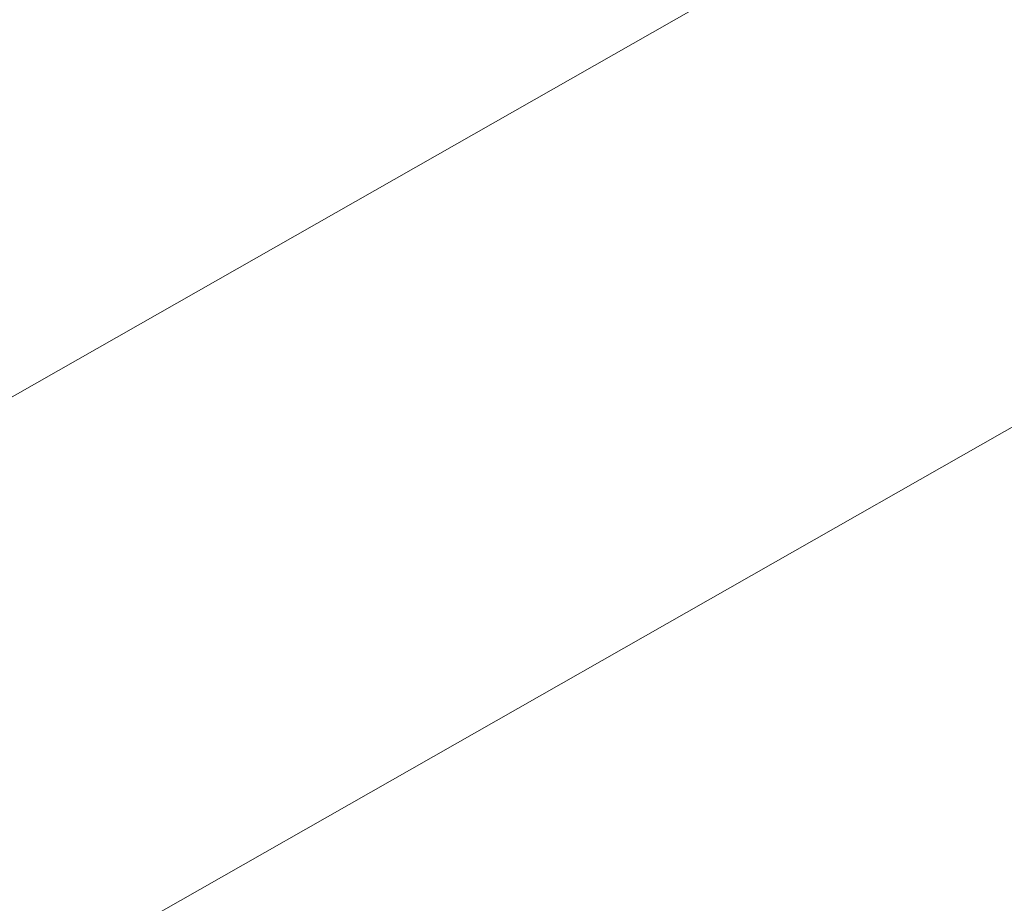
# Model space of a CAD drawing. Extents: x 1620613 to 1693141, y 557269 to 607790.
# Tile 160 of 256: x 1620819.08 to 1620820.32, y 607275.99 to 607277.1. Entities that reach past the tile are written whole.
import ezdxf

# ---------------------------------------------------------------- set-up
doc = ezdxf.new("R2010")
doc.units = 0
doc.header["$LTSCALE"] = 10
doc.header["$MEASUREMENT"] = 0
doc.linetypes.add('DGN Style 2', pattern=[7.346996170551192, 4.408197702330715, -2.938798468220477])
doc.linetypes.add('DGN Style 3', pattern=[10.28579463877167, 7.346996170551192, -2.938798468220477])
for name, color, linetype, lineweight in [('BD_X_Building', 241, 'Continuous', 0), ('DR_X_Text', 7, 'Continuous', 0), ('DT_X_Contour_Minor', 136, 'DGN Style 3', 0), ('SV_X_Top_of_Bank', 97, 'DGN Style 2', 0)]:
    doc.layers.add(name, color=color, linetype=linetype, lineweight=lineweight)
doc.styles.get("Standard").update_dxf_attribs({"font": 'arial.ttf'})
doc.styles.add('Style-Arial', font='arial.ttf')
doc.dimstyles.get("Standard").update_dxf_attribs({"dimtxt": 0.18, "dimasz": 0.18, "dimexe": 0.18, "dimexo": 0.0625, "dimgap": 0.09, "dimtad": 0, "dimtih": 1, "dimtoh": 1, "dimdec": 4, "dimzin": 0, "dimdsep": 46, "dimtxsty": 'Standard', "dimcen": 0.09, "dimadec": 0, "dimazin": 0, "dimtfac": 1, "dimtdec": 4, "dimtofl": 0, "dimtmove": 0, "dimatfit": 3, "dimfxl": 1, "dimtolj": 1, "dimtzin": 0, "dimarcsym": 0})

# ---------------------------------------------------------------- blocks, each defined once
blk = doc.blocks.new('*U1004')
at = {"layer": 'DT_X_Contour_Minor', "transparency": 33554559, "flags": 128}
for points, elevation in [([(-12.97496903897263, 53.37573901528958), (-18.23852390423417, 49.62931276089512), (-19.27099995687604, 48.89497000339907), (-20.11261888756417, 48.29755298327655), (-20.76338069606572, 47.83706170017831), (-21.22328538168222, 47.51349615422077), (-22.19522171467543, 46.83322234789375), (-22.74166912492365, 46.39068553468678), (-23.65205910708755, 45.57328044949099), (-24.92639166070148, 44.38100709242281), (-26.56466678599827, 42.81386546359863), (-31.41865721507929, 38.13499675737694), (-33.06481164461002, 36.56212443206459), (-34.36278211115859, 35.35265898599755), (-35.31256861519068, 34.50660041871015), (-35.91417115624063, 34.02394873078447), (-37.05419931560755, 33.22142006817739), (-37.44686802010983, 32.9528959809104), (-37.76985301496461, 32.7492202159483), (-38.02315429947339, 32.6103927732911), (-38.20677187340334, 32.53641365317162), (-38.60350712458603, 32.42560042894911), (-38.78020298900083, 32.35138943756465), (-39.0127391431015, 32.21186638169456), (-39.30111558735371, 32.00703126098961), (-39.64533232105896, 31.73688407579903), (-40.63769733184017, 30.92940882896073), (-41.02660875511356, 30.65951587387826), (-41.44906926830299, 30.45544344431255), (-41.90507887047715, 30.31719153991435), (-42.39463756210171, 30.24476016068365), (-43.74485952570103, 30.13937051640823), (-44.25464801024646, 30.10434035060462), (-44.7713469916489, 30.07829208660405), (-45.2949564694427, 30.06122572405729), (-45.82547644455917, 30.05314126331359), (-48.31736081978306, 30.03637154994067), (-50.71730723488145, 29.00671070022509), (-51.34218582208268, 28.73839608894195), (-52.18827312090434, 28.37473547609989), (-53.25556913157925, 27.91572886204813), (-54.54407385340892, 27.36137624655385), (-58.27503139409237, 25.75597460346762), (-59.63144519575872, 25.16984402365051), (-60.90246844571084, 24.61550351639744), (-62.08810114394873, 24.09295308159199), (-63.18834329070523, 23.60219271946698), (-66.00846827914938, 22.33588518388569), (-67.12218662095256, 21.83661336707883), (-68.34824790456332, 21.28852856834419), (-69.68665212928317, 20.6916307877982), (-71.13739929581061, 20.04592002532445), (-75.15584899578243, 18.25894068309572), (-76.6348157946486, 17.60056028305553), (-78.05787891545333, 16.96565358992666), (-79.42503835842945, 16.35422060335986), (-80.73629412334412, 15.7662613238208), (-84.15843792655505, 14.22966818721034), (-85.416614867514, 13.66403341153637), (-86.62453783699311, 13.11957393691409), (-87.78220683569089, 12.59628976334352), (-88.88962186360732, 12.09418089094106), (-91.77572330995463, 10.78345763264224), (-92.85674899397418, 10.29300645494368), (-93.93524996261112, 9.804695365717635), (-95.01122621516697, 9.31852436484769), (-96.08467775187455, 8.83449345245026), (-98.94384889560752, 7.546597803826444), (-99.9229301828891, 7.105634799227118), (-100.7157956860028, 6.74866752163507), (-101.32244540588, 6.475695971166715), (-101.7428793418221, 6.286720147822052), (-102.6157487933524, 5.894778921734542), (-102.9645121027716, 5.736403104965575), (-103.3561499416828, 5.555231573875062), (-103.7906623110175, 5.351264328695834), (-104.2680492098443, 5.124501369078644), (-105.5982469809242, 4.489405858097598), (-106.0508482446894, 4.273533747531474), (-106.4110037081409, 4.102239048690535), (-106.6787133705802, 3.975521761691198), (-106.8539772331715, 3.893381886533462), (-107.1980864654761, 3.7337787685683), (-107.3863440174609, 3.647221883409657), (-107.6930347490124, 3.507253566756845), (-108.1181586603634, 3.313873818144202), (-108.661715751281, 3.067082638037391), (-110.7965216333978, 2.098481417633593), (-111.1732024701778, 1.927646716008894), (-111.399154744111, 1.825253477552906), (-111.4743784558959, 1.791301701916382), (-111.4740036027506, 1.792018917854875), (-111.47424429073, 1.79208132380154), (-111.4752474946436, 1.791730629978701), (-111.4770132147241, 1.790966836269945), (-111.4898997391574, 1.784883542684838), (-111.4918796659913, 1.783998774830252), (-111.4932398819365, 1.783446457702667), (-111.4939803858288, 1.783226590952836), (-111.4951287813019, 1.783083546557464), (-111.4958629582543, 1.782857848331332), (-111.4972041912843, 1.782288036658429), (-111.4991524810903, 1.781374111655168), (-111.5017078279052, 1.780116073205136), (-111.5093314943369, 1.776302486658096), (-111.5127833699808, 1.774572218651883), (-111.5174212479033, 1.772241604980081), (-111.523245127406, 1.76931064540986), (-111.5302550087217, 1.765779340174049), (-111.5657351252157, 1.747899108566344), (-111.6409026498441, 1.582705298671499), (-111.7199048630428, 1.406909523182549), (-111.9246968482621, 0.9503195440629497), (-112.2552786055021, 0.2129353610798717), (-112.7116501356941, -0.8052430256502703), (-114.0963605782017, -3.894777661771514), (-114.6758191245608, -5.047626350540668), (-115.3756619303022, -6.189021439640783), (-116.1958889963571, -7.318962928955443), (-117.13650032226, -8.43745081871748), (-119.8053095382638, -11.40481372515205), (-120.6890922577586, -12.38773940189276), (-121.3388335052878, -13.11099425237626), (-121.7545332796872, -13.57457827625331), (-121.936191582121, -13.77849147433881), (-122.1085584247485, -13.97603223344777), (-122.1659047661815, -14.04122878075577), (-122.208668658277, -14.08866285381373), (-122.2368501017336, -14.11833445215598), (-122.2504490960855, -14.13024357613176), (-122.2672698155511, -14.13831794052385), (-122.5394817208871, -14.30356690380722), (-123.3435018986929, -14.79325802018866), (-124.6793303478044, -15.60739128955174), (-126.5469670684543, -16.74596671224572), (-132.2364093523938, -20.21475737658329), (-134.105265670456, -21.35392835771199), (-135.4447529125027, -22.1698483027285), (-136.2548710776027, -22.6625172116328), (-136.535620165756, -22.83193508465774), (-136.5784589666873, -22.85271469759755), (-136.9735989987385, -23.04533367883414), (-138.1268899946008, -23.60760591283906), (-140.0383319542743, -24.53953139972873), (-142.7079248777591, -25.84111013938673), (-150.8377072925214, -29.80485778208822), (-153.553987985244, -31.12529474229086), (-155.6054932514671, -32.11379489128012), (-156.9922230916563, -32.77035822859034), (-157.7141775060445, -33.09498475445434), (-158.7530220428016, -33.51807307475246), (-159.1169006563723, -33.66791115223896), (-159.429403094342, -33.80010914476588), (-159.6905293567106, -33.914667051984), (-159.900279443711, -34.01158487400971), (-160.3911114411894, -34.24651228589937), (-160.6043641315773, -34.31711445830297), (-160.875998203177, -34.35272541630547), (-161.2060136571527, -34.35334516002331), (-161.5944104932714, -34.31897368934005), (-162.7079772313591, -34.18066148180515), (-163.2592593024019, -34.23995228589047), (-164.0779304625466, -34.5215588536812), (-165.1639907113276, -35.02548118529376), (-166.5174400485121, -35.75171928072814), (-170.4831570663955, -37.98477522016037), (-171.9733739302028, -38.79770512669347), (-173.4697367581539, -39.56170289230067), (-174.9722455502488, -40.27676851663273), (-176.4809003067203, -40.94290199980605), (-180.5121742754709, -42.65401510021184), (-181.9454305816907, -43.25916436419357), (-183.2217440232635, -43.79127733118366), (-184.3411146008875, -44.25035400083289), (-185.3035423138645, -44.63639437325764), (-187.6607590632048, -45.56845363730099), (-188.439663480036, -45.87757573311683), (-189.0084641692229, -46.10589757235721), (-189.3671611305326, -46.25341915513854), (-189.5157543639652, -46.32014048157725), (-189.6318646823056, -46.39033034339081), (-189.947246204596, -46.58210706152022), (-190.8063080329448, -47.10479481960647), (-192.2090501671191, -47.95839361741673), (-194.1554726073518, -49.14290345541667), (-200.070839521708, -52.74281107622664), (-202.0672929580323, -53.95756140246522), (-203.620128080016, -54.90188166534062), (-204.7293448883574, -55.57577186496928), (-205.3949433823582, -55.97923200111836), (-206.5783816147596, -56.69455228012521), (-207.1627002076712, -57.0351443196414), (-208.0280773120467, -57.52043022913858), (-209.1745129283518, -58.15041000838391), (-210.602007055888, -58.92508365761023), (-217.9194495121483, -62.87784638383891), (-219.0398206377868, -63.30538070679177), (-219.2505596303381, -63.38580907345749), (-219.4026175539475, -63.44386517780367), (-219.4959944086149, -63.4795490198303), (-219.5306901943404, -63.49286059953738), (-219.5449708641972, -63.49852846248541), (-219.9455073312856, -63.65250679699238), (-221.1364062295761, -64.11019090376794), (-223.1176675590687, -64.87158078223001), (-225.8892913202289, -65.93667643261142), (-234.3341045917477, -69.18187252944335), (-237.1589949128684, -70.26825595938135), (-239.3000559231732, -71.09350917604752), (-240.7572876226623, -71.65763217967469), (-241.5306900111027, -71.96062497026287), (-242.6813239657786, -72.4204321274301), (-243.1614611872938, -72.6108825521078), (-243.7388973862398, -72.8373784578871), (-244.4136325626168, -73.09991984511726), (-245.1856667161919, -73.39850671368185), (-247.3741564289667, -74.24279900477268), (-248.1301286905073, -74.5302451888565), (-248.7566781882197, -74.75936452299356), (-249.2538049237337, -74.9301570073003), (-249.621508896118, -75.04262264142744), (-250.4294891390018, -75.2647618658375), (-250.7628191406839, -75.3474297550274), (-251.1568239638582, -75.42882900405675), (-251.6115036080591, -75.50895961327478), (-252.1268580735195, -75.58782158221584), (-253.5820364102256, -75.79642864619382), (-253.8311110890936, -75.9429288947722), (-253.486951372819, -76.22597434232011), (-252.5495572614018, -76.64556498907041), (-251.0189287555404, -77.20170083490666), (-246.146273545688, -78.86679002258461), (-244.4649413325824, -79.35867311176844), (-243.0754360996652, -79.58550548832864), (-241.9777578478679, -79.54728715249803), (-241.1719065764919, -79.2440181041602), (-239.4120724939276, -78.08189969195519), (-238.3887614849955, -77.9497620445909), (-236.63870402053, -78.42493791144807), (-234.1619001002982, -79.50742729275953), (-230.958349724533, -81.19723018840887), (-221.4465534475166, -86.51312259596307), (-218.2689537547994, -88.2483904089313), (-215.870001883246, -89.46727454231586), (-214.2496978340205, -90.16977499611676), (-213.4080416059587, -90.35589177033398), (-212.2018220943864, -90.16369159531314), (-211.7173712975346, -90.05016763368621), (-211.1686835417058, -89.85374587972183), (-210.5557588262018, -89.5744263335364), (-209.8785971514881, -89.2122089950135), (-207.9871834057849, -88.13576570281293), (-207.2598276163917, -87.73568616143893), (-206.4963205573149, -87.3427800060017), (-205.6966622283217, -86.95704723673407), (-204.8608526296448, -86.57848785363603), (-202.5838253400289, -85.5785606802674), (-201.6978803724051, -85.19815493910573), (-200.7478159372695, -84.80688309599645), (-199.7336320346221, -84.40474515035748), (-198.6553286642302, -83.99174110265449), (-195.6943603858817, -82.8759088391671), (-194.6341527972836, -82.46128209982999), (-193.6742562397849, -82.05427607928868), (-192.8146707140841, -81.65489077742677), (-192.0553962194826, -81.26312619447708), (-190.164412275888, -80.22858159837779), (-189.4299198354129, -79.8490462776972), (-188.6446804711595, -79.48634876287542), (-187.8086941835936, -79.14048905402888), (-186.9219609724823, -78.81146715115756), (-184.489676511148, -77.95652581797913), (-183.6682467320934, -77.66674950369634), (-183.0281707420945, -77.43862656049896), (-182.5694485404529, -77.27215698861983), (-182.2920801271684, -77.16734078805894), (-181.7942360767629, -76.97003541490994), (-181.4727164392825, -76.8460657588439), (-180.8815405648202, -76.62213582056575), (-180.020708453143, -76.29824559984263), (-178.8902201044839, -75.87439509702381), (-175.5160428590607, -74.6108467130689), (-174.1374128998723, -74.0889399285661), (-172.5321559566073, -73.47088086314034), (-170.7002720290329, -72.75666951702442), (-168.6417611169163, -71.9463058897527), (-162.8502293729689, -69.65713317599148), (-160.9177755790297, -68.89397842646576), (-159.4640630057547, -68.32139371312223), (-158.4890916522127, -67.93937903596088), (-157.9928615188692, -67.74793439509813), (-157.3079027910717, -67.49150873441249), (-156.9997807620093, -67.3549183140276), (-156.5891337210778, -67.13746629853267), (-156.0759616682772, -66.83915268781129), (-155.4602646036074, -66.45997748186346), (-153.681705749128, -65.34102813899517), (-152.9905622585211, -64.92661636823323), (-152.2510509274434, -64.52259306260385), (-151.4631717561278, -64.12895822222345), (-150.6269247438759, -63.74571184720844), (-148.3324422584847, -62.73757280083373), (-147.3215041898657, -62.30315822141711), (-146.0095518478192, -61.75601876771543), (-144.396585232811, -61.09615443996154), (-142.4826043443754, -60.32356523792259), (-136.9773029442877, -58.1130275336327), (-135.0877443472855, -57.36494984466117), (-133.5480446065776, -56.7786200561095), (-132.3582037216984, -56.35403816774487), (-131.5182216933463, -56.09120417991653), (-129.7447480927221, -55.60597741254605), (-129.1324703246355, -55.42479296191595), (-128.6257422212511, -55.24515968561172), (-128.2245637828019, -55.06707758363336), (-127.9289350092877, -54.89054665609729), (-127.281324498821, -54.42186574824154), (-127.0331768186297, -54.27186610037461), (-126.774441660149, -54.17337783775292), (-126.5051190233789, -54.12640096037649), (-126.2252089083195, -54.1309354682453), (-125.4646652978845, -54.21170933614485), (-125.184771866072, -54.25412879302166), (-124.9154992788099, -54.32080676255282), (-124.6568475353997, -54.41174324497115), (-124.4088166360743, -54.52693824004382), (-123.2761210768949, -55.12111808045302), (-120.9683138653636, -54.07985642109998), (-120.5213954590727, -53.87953848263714), (-120.1697004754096, -53.72483966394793), (-119.9132289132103, -53.61575996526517), (-119.7519807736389, -53.55229938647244), (-119.448950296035, -53.44389666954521), (-119.3324112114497, -53.39908423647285), (-119.2100668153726, -53.34594897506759), (-119.0819171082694, -53.28449088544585), (-118.9479620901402, -53.21470996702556), (-118.5830082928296, -53.01753041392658), (-118.4615150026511, -52.95206241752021), (-118.3707504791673, -52.90354309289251), (-118.310714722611, -52.87197244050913), (-118.2814077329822, -52.85735045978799), (-118.2442274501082, -52.84095674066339), (-118.2223975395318, -52.83138939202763), (-118.1847930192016, -52.81498263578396), (-118.1314138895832, -52.79173647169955), (-118.0622601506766, -52.76165089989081), (-117.8568173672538, -52.67230349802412), (-117.7893088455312, -52.64283211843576), (-117.7408653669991, -52.62142853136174), (-117.7114869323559, -52.60809273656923), (-117.7011735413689, -52.60282473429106), (-117.6990912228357, -52.59953378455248), (-117.6219161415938, -52.56608089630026), (-117.3919526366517, -52.46819044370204), (-117.0092007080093, -52.30586242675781), (-116.4736603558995, -52.07909684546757), (-114.8418348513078, -51.38847187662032), (-114.2584243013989, -51.13975300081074), (-113.7320617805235, -50.91156510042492), (-113.2627472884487, -50.70390817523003), (-112.8504808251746, -50.51678222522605), (-111.827167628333, -50.04515432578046), (-111.4299765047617, -49.86301165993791), (-111.0058880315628, -49.67030458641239), (-110.554902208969, -49.46703310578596), (-110.0770190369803, -49.25319721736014), (-108.7668007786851, -48.66888230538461), (-108.1837557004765, -48.40975003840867), (-107.4172841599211, -48.07058942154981), (-106.4673861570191, -47.65140045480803), (-105.3340616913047, -47.1521831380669), (-102.0672944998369, -45.7142324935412), (-100.8118101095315, -45.16053824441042), (-99.49543233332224, -44.57791848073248), (-98.11816117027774, -43.96637320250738), (-96.6799966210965, -43.32590240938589), (-92.76369997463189, -41.5794129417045), (-91.26805140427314, -40.91111520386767), (-89.7183281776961, -40.21608909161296), (-88.11453029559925, -39.49433460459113), (-86.45665775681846, -38.74585174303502), (-81.96356477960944, -36.71425961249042), (-80.376238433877, -35.99667696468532), (-78.98407913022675, -35.36762311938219), (-77.78708686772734, -34.82709807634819), (-76.78526164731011, -34.37510183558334), (-74.37395044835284, -33.28781693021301), (-73.40075753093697, -32.84989111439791), (-72.28966217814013, -32.35157734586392), (-71.0406643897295, -31.79287562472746), (-69.65376416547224, -31.17378595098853), (-65.77149365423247, -29.44236288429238), (-64.39948722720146, -28.82964148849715), (-63.19517082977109, -28.29004460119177), (-62.15854446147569, -27.82357222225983), (-61.28960812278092, -27.43022435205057), (-59.19603125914, -26.4787960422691), (-58.48592494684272, -26.15550063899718), (-57.92578865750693, -25.89918566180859), (-57.5156223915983, -25.70985111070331), (-57.25542614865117, -25.58749698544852), (-56.76152953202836, -25.35052655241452), (-56.57630622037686, -25.26119396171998), (-56.39105874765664, -25.1709240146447), (-56.20578711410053, -25.07971671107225), (-56.02049131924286, -24.98757205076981), (-55.52633698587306, -24.74060314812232), (-55.30042485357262, -24.63030785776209), (-54.99330420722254, -24.48464866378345), (-54.60497504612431, -24.30362556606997), (-54.13543737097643, -24.08723856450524), (-52.77505888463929, -23.46305468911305), (-52.32862941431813, -23.25845270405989), (-52.00962486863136, -23.11278465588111), (-51.81804524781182, -23.02605054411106), (-51.75389055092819, -22.99825036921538), (-51.7527112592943, -23.00269515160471), (-51.74679713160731, -23.0014682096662), (-51.72993921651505, -22.99445379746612), (-51.70213751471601, -22.98165191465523), (-51.66339202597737, -22.96306256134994), (-51.54547900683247, -22.90577432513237), (-51.4807063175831, -22.87435065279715), (-51.37482301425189, -22.82304581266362), (-51.22782909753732, -22.75185980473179), (-51.03972456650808, -22.66079262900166), (-50.06597865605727, -22.18942308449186), (-49.91738080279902, -19.29318748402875), (-49.7747274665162, -18.57272255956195), (-49.41045225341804, -17.65257161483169), (-48.82455516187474, -16.53273464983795), (-48.01703619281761, -15.21321166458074), (-45.56815643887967, -11.42823567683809), (-44.5813649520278, -10.10869638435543), (-43.4576503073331, -8.988810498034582), (-42.19701250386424, -8.068578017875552), (-40.79945154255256, -7.347998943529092), (-36.8900581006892, -5.692659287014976), (-35.57871418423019, -5.137401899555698), (-34.57672751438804, -4.713134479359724), (-33.88409809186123, -4.419857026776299), (-33.50082591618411, -4.257569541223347), (-32.89124311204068, -3.999456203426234), (-32.47245559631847, -3.751525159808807), (-31.67328015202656, -3.201317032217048), (-30.49371677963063, -2.348831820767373), (-28.93376547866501, -1.194069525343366), (-24.26671143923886, 2.288332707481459), (-22.57535403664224, 3.526794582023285), (-21.00157235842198, 4.630378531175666), (-19.54536640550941, 5.599084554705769), (-18.20673617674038, 6.432912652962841), (-14.79382320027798, 8.476617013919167), (-13.65435439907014, 9.162094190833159), (-12.79563272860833, 9.68574745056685), (-12.21765818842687, 10.04757679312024), (-11.9204307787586, 10.24758221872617), (-11.50215386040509, 10.5651647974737), (-11.15945073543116, 10.78888552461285), (-10.4450490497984, 11.22186077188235), (-9.358948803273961, 11.86409053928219), (-7.901149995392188, 12.71557482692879), (-3.518088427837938, 15.26520562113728), (-1.963884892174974, 16.17127600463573), (-0.5885704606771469, 16.97726405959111), (0.6078548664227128, 17.683169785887), (1.625391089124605, 18.28899318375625), (4.100302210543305, 19.77107914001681), (5.143483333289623, 20.40318336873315), (6.416843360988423, 21.18793158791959), (7.920382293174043, 22.12532379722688), (9.654100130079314, 23.21535999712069), (14.58425290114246, 26.32564851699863), (16.28994077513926, 27.41252801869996), (17.70938981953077, 28.34045013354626), (18.84260003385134, 29.10941486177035), (19.68957141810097, 29.71942220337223), (21.56651000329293, 31.13416526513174), (22.22825845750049, 31.49463311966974), (22.80579988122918, 31.51497938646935), (23.29913427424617, 31.19520406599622), (23.70826163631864, 30.5353071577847), (25.42103958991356, 26.66217121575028)], -0.1999585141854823), ([(-15.21616715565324, 53.13950447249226), (-19.81874134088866, 49.86354265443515), (-20.72156229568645, 49.22141635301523), (-21.45749336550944, 48.69902108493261), (-22.02653455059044, 48.29635685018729), (-22.42868585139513, 48.01342364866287), (-23.27856947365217, 47.41857648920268), (-23.80416834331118, 46.98556298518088), (-24.74355223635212, 46.13265784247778), (-26.09672115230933, 44.85986106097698), (-27.86367509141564, 43.16717264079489), (-33.12726562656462, 38.09348133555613), (-34.87997650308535, 36.41065848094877), (-36.19041623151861, 35.16745839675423), (-37.05858481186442, 34.36388108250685), (-37.48448224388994, 33.99992653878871), (-38.03051386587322, 33.61554478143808), (-38.21858775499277, 33.48693160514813), (-38.37328570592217, 33.38937839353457), (-38.49460771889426, 33.32288514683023), (-38.5825537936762, 33.28745186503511), (-38.77257540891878, 33.23437640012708), (-38.88521126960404, 33.17604471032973), (-39.08060264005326, 33.04085623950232), (-39.3587495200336, 32.82881098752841), (-39.71965190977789, 32.53990895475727), (-40.79239896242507, 31.66702782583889), (-41.21281239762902, 31.37527341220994), (-41.66949241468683, 31.15467101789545), (-42.16243901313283, 31.00522064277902), (-42.6916521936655, 30.92692228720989), (-44.15124278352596, 30.8129960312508), (-44.65910627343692, 30.77541925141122), (-45.08800380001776, 30.74813360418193), (-45.43793536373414, 30.73113908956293), (-45.7089009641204, 30.72443570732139), (-46.78915318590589, 30.71716589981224), (-50.25550565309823, 29.22997960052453), (-51.06818505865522, 28.88110715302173), (-52.02064364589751, 28.47185536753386), (-53.11288141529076, 28.00222424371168), (-54.34489836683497, 27.47221378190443), (-57.81664914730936, 25.97834676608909), (-59.108489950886, 25.4196177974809), (-60.38019927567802, 24.86383115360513), (-61.63177712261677, 24.31098683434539), (-62.86322349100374, 23.76108483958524), (-66.12023850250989, 22.29860262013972), (-67.36429721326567, 21.74074830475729), (-68.65371208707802, 21.16404702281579), (-69.9884831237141, 20.56849877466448), (-71.36861032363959, 19.95410356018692), (-75.10942440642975, 18.29058703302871), (-76.51567851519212, 17.66446206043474), (-77.92883027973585, 17.03372453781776), (-79.34887969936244, 16.39837446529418), (-80.77582677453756, 15.75841184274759), (-84.59021584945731, 14.04569478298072), (-85.96780275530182, 13.42649090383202), (-87.23977166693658, 12.8534170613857), (-88.40612258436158, 12.32647325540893), (-89.46685550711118, 11.84565948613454), (-92.15465264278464, 10.62499615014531), (-93.16140094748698, 10.16824392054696), (-94.16579800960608, 9.713484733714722), (-95.16784382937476, 9.260718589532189), (-96.16753840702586, 8.809945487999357), (-98.83025562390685, 7.610541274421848), (-99.75191201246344, 7.19545492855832), (-100.5198432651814, 6.84974905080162), (-101.1340493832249, 6.573423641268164), (-101.5945303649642, 6.366478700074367), (-102.6175128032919, 5.907132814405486), (-103.011255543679, 5.728681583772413), (-103.425246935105, 5.537837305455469), (-103.8594869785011, 5.334599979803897), (-104.3139756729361, 5.1189696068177), (-105.5529437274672, 4.527431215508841), (-105.9805033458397, 4.32358178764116), (-106.3339561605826, 4.1556872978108), (-106.613302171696, 4.023747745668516), (-106.818541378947, 3.927763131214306), (-107.2670368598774, 3.719744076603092), (-107.4843943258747, 3.619638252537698), (-107.8000951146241, 3.475335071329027), (-108.2141392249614, 3.286834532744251), (-108.7265266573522, 3.054136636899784), (-110.2240175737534, 2.374679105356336), (-110.7152033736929, 2.152073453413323), (-111.0656425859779, 1.993849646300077), (-111.2753352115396, 1.900007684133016), (-111.3442812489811, 1.870547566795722), (-111.3404752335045, 1.87782971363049), (-111.3429190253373, 1.878463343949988), (-111.3531049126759, 1.874902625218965), (-111.371032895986, 1.867147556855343), (-111.3967029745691, 1.855198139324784), (-111.4754793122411, 1.817740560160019), (-111.5018743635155, 1.805381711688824), (-111.5219772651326, 1.796398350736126), (-111.5357880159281, 1.79079047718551), (-111.5433066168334, 1.788558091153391), (-111.5549666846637, 1.787105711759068), (-111.5624210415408, 1.784814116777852), (-111.5760390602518, 1.779028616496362), (-111.5958207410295, 1.769749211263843), (-111.6217660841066, 1.756975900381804), (-111.6991718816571, 1.718255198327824), (-111.7342200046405, 1.700687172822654), (-111.7813100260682, 1.677023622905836), (-111.8404419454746, 1.647264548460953), (-111.9116157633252, 1.611409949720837), (-112.2718580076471, 1.429865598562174), (-113.0350606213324, -0.2474059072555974), (-113.2177541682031, -0.6502334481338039), (-113.4387479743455, -1.13988542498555), (-113.6980420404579, -1.716361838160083), (-113.9956363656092, -2.379662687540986), (-114.8402882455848, -4.264230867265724), (-115.2146300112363, -4.99066763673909), (-115.7041663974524, -5.756551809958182), (-116.3088974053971, -6.561883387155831), (-117.0288230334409, -7.406662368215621), (-120.6572634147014, -11.44100822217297), (-121.7109238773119, -12.4702595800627), (-121.9242665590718, -12.67251216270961), (-122.1127258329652, -12.838162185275), (-122.2763016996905, -12.96720964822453), (-122.4149941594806, -13.0596545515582), (-122.7516628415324, -13.25737088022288), (-123.1181484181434, -13.47519358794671), (-123.9651036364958, -13.98037446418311), (-125.2925284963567, -14.77291350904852), (-127.1004229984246, -15.85281072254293), (-132.5621011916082, -19.11568085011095), (-134.3564604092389, -20.18775530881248), (-135.643279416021, -20.95682608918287), (-136.4225582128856, -21.4228931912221), (-136.6942967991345, -21.5859566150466), (-136.7422127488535, -21.61678750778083), (-136.7928334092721, -21.64935871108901), (-136.9087584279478, -21.72394915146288), (-137.0899878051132, -21.84055882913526), (-137.3365215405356, -21.99918774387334), (-138.0810173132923, -22.47822383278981), (-138.3978712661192, -22.6746115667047), (-138.790061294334, -22.90449770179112), (-139.2575873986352, -23.16788223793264), (-139.8004495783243, -23.46476517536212), (-142.5095905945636, -24.92838181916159), (-153.1870326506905, -30.13426355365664), (-155.2248335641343, -31.12493864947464), (-156.7621897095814, -31.86587176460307), (-157.7991010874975, -32.35706289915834), (-158.3355676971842, -32.59851205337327), (-159.0988856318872, -32.90938715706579), (-159.3740378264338, -33.02320973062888), (-159.6270059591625, -33.13152112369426), (-159.8577900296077, -33.23432133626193), (-160.0663900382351, -33.33161036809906), (-160.5930779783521, -33.58369954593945), (-160.8051329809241, -33.66154300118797), (-161.0462820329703, -33.70600648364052), (-161.3165251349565, -33.71708999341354), (-161.615862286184, -33.69479353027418), (-162.4528867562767, -33.59082966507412), (-162.9269289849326, -33.66899306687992), (-163.721287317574, -33.98145617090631), (-164.8359617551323, -34.52821897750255), (-166.2709522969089, -35.30928148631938), (-170.5246818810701, -37.7045144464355), (-172.1231266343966, -38.57648387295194), (-173.7281637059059, -39.39596743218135), (-175.339793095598, -40.16296512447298), (-176.9580148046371, -40.87747694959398), (-181.2820624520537, -42.71286066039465), (-182.7909117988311, -43.35069092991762), (-184.0744241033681, -43.88764395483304), (-185.1325993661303, -44.32371973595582), (-185.9654375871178, -44.65891827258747), (-187.8858901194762, -45.41827804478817), (-188.520472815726, -45.67012349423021), (-188.9838815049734, -45.85614001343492), (-189.2761161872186, -45.97632760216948), (-189.3971768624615, -46.0306862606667), (-189.4917733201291, -46.08787077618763), (-189.8211518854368, -46.28819430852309), (-190.7383402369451, -46.84627651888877), (-192.2433383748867, -47.76211740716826), (-194.3361462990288, -49.03571697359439), (-200.7007138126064, -52.90899405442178), (-202.8180694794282, -54.19743101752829), (-204.3967108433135, -55.15778409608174), (-205.4366379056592, -55.79005328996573), (-205.9378506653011, -56.09423859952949), (-206.5561322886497, -56.46795424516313), (-206.8614067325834, -56.64589492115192), (-207.3135188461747, -56.89943021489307), (-207.912468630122, -57.22856012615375), (-208.6582560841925, -57.63328465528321), (-212.4812187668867, -59.69838656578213), (-217.9525532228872, -61.78625121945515), (-218.9816974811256, -62.17902329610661), (-219.7242726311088, -62.46254038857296), (-220.1802786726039, -62.63680249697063), (-220.3497156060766, -62.70180962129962), (-220.4194552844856, -62.72948864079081), (-220.8007980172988, -62.87632058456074), (-221.8925214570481, -63.29605715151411), (-223.6946256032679, -63.98869834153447), (-226.2071104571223, -64.95424415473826), (-233.8542443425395, -67.8929058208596), (-236.4554405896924, -68.89391066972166), (-238.5236789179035, -69.69292896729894), (-240.0589593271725, -70.28996071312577), (-241.0612818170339, -70.68500590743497), (-243.0235312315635, -71.46914435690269), (-243.7578034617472, -71.7613185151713), (-244.4889330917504, -72.04973715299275), (-245.2169201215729, -72.33440027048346), (-245.9417645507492, -72.61530786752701), (-247.8704928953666, -73.35938743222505), (-248.5630352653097, -73.6199460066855), (-249.1941161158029, -73.8435620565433), (-249.7637354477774, -74.0302355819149), (-250.271893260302, -74.17996658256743), (-251.5450320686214, -74.52999255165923), (-252.0702619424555, -74.6602527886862), (-252.691097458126, -74.78851402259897), (-253.4075386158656, -74.91477625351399), (-254.2195854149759, -75.03903948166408), (-256.5125177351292, -75.36774275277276), (-256.9049860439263, -75.59858398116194), (-256.3626917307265, -76.04458021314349), (-254.8856347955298, -76.705731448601), (-252.4738152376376, -77.58203768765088), (-244.7959462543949, -80.20572766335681), (-242.204642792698, -81.01907846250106), (-240.1891341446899, -81.49136337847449), (-238.7494203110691, -81.62258241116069), (-237.8855012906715, -81.41273556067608), (-236.3494436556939, -80.39838944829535), (-235.4562545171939, -80.28305411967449), (-233.928730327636, -80.69780771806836), (-231.7668710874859, -81.64265024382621), (-228.9706767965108, -83.11758169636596), (-220.6683786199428, -87.75751747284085), (-217.8834685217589, -89.27032145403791), (-215.7554618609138, -90.32878156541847), (-214.2843586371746, -90.93289780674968), (-213.4701588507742, -91.08267017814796), (-212.174830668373, -90.87627134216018), (-211.6545913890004, -90.75436087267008), (-211.0653696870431, -90.54342859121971), (-210.4071655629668, -90.2434744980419), (-209.6799790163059, -89.85449859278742), (-207.6488383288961, -88.69853376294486), (-206.8963358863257, -88.28145190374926), (-206.1621840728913, -87.89717994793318), (-205.4463828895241, -87.54571789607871), (-204.7489323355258, -87.22706574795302), (-202.9135316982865, -86.42107322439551), (-202.161806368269, -86.10027413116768), (-201.2831808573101, -85.74237124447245), (-200.277655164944, -85.347364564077), (-199.1452292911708, -84.91525409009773), (-195.9562267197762, -83.71348776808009), (-194.8143689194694, -83.26692920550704), (-193.7805474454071, -82.82857825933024), (-192.8547622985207, -82.39843492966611), (-192.0370134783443, -81.97649921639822), (-190.0003983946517, -80.86228080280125), (-189.2093401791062, -80.45351616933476), (-188.3636268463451, -80.06288607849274), (-187.4632583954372, -79.69039053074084), (-186.5082348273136, -79.33602952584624), (-183.88863182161, -78.41524623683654), (-183.0039409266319, -78.10315325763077), (-182.3145704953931, -77.85746178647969), (-181.8205205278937, -77.67817182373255), (-181.5217910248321, -77.56528336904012), (-180.9856063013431, -77.35278283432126), (-180.6732185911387, -77.23195806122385), (-180.1381940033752, -77.02885914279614), (-179.3805325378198, -76.74348607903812), (-178.4002341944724, -76.37583887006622), (-175.4892561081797, -75.28574745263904), (-174.2415284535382, -74.81242216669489), (-172.6815790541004, -74.21001487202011), (-170.8094079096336, -73.47852556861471), (-168.6250150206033, -72.6179542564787), (-162.3836716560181, -70.15098807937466), (-160.3075015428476, -69.33094668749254), (-158.7599987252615, -68.72104714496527), (-157.7411632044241, -68.32128945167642), (-157.2509949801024, -68.131673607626), (-156.6487694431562, -67.906220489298), (-156.3778641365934, -67.78612823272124), (-156.0168173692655, -67.59494130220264), (-155.5656291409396, -67.33265969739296), (-155.0242994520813, -66.99928341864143), (-153.4605650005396, -66.01548710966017), (-152.8529017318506, -65.65113033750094), (-152.2027127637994, -65.29590725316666), (-151.5099980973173, -64.94981785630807), (-150.7747577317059, -64.61286214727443), (-148.7574158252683, -63.72649183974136), (-147.8165163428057, -63.32364140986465), (-146.5068243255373, -62.77986785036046), (-144.8283397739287, -62.09517116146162), (-142.7810626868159, -61.26955134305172), (-136.8299337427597, -58.88000098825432), (-134.7873558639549, -58.07134284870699), (-133.1229689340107, -57.4375311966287), (-131.8367729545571, -56.97856603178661), (-130.9287679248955, -56.69444735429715), (-129.0116757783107, -56.16992619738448), (-128.3709055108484, -55.98933264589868), (-127.8864138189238, -55.84094285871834), (-127.5582007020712, -55.72475683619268), (-127.3862661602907, -55.64077457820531), (-127.1361454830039, -55.45976024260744), (-127.0158877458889, -55.40442056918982), (-126.8427050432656, -55.37416230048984), (-126.6165973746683, -55.36898543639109), (-126.3375647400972, -55.38888997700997), (-125.5229110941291, -55.47541062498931), (-125.2490449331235, -55.50724031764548), (-125.0384366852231, -55.53783890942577), (-124.8910863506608, -55.56720640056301), (-124.8069939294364, -55.59534279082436), (-124.5621644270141, -55.72377337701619), (-121.6953630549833, -54.43029862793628), (-121.1401926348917, -54.18145993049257), (-120.7033105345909, -53.98929015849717), (-120.3847167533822, -53.85378931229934), (-120.1844112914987, -53.77495739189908), (-119.8079811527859, -53.64029750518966), (-119.6632141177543, -53.58463066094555), (-119.5112356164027, -53.51862504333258), (-119.3520456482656, -53.44228065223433), (-119.1856442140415, -53.35559748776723), (-118.732291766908, -53.11065735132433), (-118.5813705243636, -53.02933177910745), (-118.4686211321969, -52.96906016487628), (-118.394043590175, -52.92984250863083), (-118.3576378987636, -52.91167881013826), (-118.3114518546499, -52.8913142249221), (-118.2843343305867, -52.87942948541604), (-118.2376212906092, -52.8590487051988), (-118.1713127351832, -52.8301718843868), (-118.0854086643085, -52.79279902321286), (-117.8302037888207, -52.68181000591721), (-117.7463434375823, -52.64520010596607), (-117.6861660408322, -52.61861216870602), (-117.6496715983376, -52.60204619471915), (-117.6368601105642, -52.59550218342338), (-117.634273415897, -52.59141410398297), (-117.5621176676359, -52.55989399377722), (-117.3475904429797, -52.4683997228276), (-116.9906917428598, -52.31693129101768), (-116.4914215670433, -52.10548869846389), (-114.970205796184, -51.46167623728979), (-114.4185916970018, -51.22624495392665), (-113.9046612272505, -51.00281044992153), (-113.4284143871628, -50.79137272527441), (-112.9898511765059, -50.59193177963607), (-111.8705941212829, -50.07608496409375), (-111.4361631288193, -49.87686495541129), (-110.9723129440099, -49.66609004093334), (-110.479043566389, -49.44376022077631), (-109.9563549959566, -49.20987549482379), (-108.5232932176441, -48.57077635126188), (-107.9104807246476, -48.29830772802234), (-107.1468395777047, -47.96022621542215), (-106.2323697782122, -47.55653181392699), (-105.1670713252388, -47.08722452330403), (-102.1251705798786, -45.74825456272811), (-100.9267181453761, -45.21956756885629), (-99.6127864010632, -44.63773405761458), (-98.18337534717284, -44.00275402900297), (-96.63848498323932, -43.31462748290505), (-92.36480493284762, -41.40876133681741), (-90.7662950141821, -40.69468151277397), (-89.1760252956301, -39.98184164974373), (-87.59399577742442, -39.27024174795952), (-86.02020645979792, -38.55988180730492), (-81.83442187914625, -36.66724191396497), (-80.35566188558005, -35.99873885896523), (-79.05872034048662, -35.41270961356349), (-77.94359724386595, -34.90915417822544), (-77.01029259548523, -34.48807255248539), (-74.76390479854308, -33.47515329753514), (-73.82803864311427, -33.05414123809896), (-72.70523102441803, -32.55079450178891), (-71.39548194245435, -31.96511308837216), (-69.89879139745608, -31.29709699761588), (-65.65836132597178, -29.40594118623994), (-64.17550338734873, -28.7438384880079), (-62.90725212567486, -28.17589725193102), (-61.85360754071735, -27.70211747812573), (-61.01456963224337, -27.32249916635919), (-59.06327744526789, -26.43573228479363), (-58.40143171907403, -26.13440883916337), (-57.87936368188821, -25.89551366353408), (-57.49707333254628, -25.71904675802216), (-57.25456067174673, -25.60500812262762), (-56.79423049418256, -25.38414278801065), (-56.61580828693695, -25.29798916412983), (-56.42578929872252, -25.20517729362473), (-56.2241735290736, -25.1057071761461), (-56.01096097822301, -24.99957881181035), (-55.42693180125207, -24.70769217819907), (-55.17584401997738, -24.58463789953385), (-54.86060255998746, -24.43439003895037), (-54.48120742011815, -24.25694859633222), (-54.03765860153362, -24.05231357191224), (-52.76932351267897, -23.47036206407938), (-52.35306644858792, -23.27972813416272), (-52.05554657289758, -23.14428997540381), (-51.8767638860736, -23.0640475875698), (-51.81671838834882, -23.03900097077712), (-51.81491331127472, -23.04580435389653), (-51.80586088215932, -23.04392634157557), (-51.78005740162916, -23.03318976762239), (-51.73750286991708, -23.01359463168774), (-51.67819728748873, -22.98514093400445), (-51.49771433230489, -22.8974529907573), (-51.39857034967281, -22.84935450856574), (-51.23650061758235, -22.77082501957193), (-51.01150513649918, -22.66186452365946), (-50.72358390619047, -22.52247302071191), (-49.23312474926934, -21.80097365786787), (-49.14244847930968, -20.03365444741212), (-49.00203839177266, -19.51154287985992), (-48.6196693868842, -18.70263069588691), (-47.99534146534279, -17.6069178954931), (-47.12905462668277, -16.22440447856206), (-44.4963445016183, -12.15530121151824), (-43.46803317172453, -10.75049285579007), (-42.35763177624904, -9.587895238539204), (-41.16514031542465, -8.667508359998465), (-39.89055878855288, -7.989332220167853), (-36.38222129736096, -6.503810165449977), (-35.20540522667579, -6.00551539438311), (-34.30621013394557, -5.624772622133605), (-33.68463601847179, -5.361581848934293), (-33.34068288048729, -5.215943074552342), (-32.79363581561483, -4.984309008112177), (-32.37782533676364, -4.731976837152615), (-31.5406792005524, -4.148705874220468), (-30.2821974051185, -3.234496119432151), (-28.60237995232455, -1.989347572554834), (-23.56108586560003, 1.772300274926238), (-21.76660683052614, 3.090607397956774), (-20.1641402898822, 4.224292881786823), (-18.75368624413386, 5.173356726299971), (-17.53524469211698, 5.937798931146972), (-14.54208387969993, 7.730149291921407), (-13.53872524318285, 8.334381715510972), (-12.77351994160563, 8.802816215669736), (-12.24646797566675, 9.1354527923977), (-11.95756934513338, 9.332291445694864), (-11.50471077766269, 9.676130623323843), (-11.13367417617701, 9.918347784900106), (-10.3602082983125, 10.38711988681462), (-9.184313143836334, 11.08244692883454), (-7.605988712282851, 12.00432891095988), (-2.860551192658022, 14.76475411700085), (-1.204194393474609, 15.72995997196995), (0.2057978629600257, 16.5552586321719), (1.369425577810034, 17.24065009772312), (2.286688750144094, 17.78613436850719), (4.404237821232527, 19.05421616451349), (5.349744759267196, 19.62845602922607), (6.598103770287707, 20.40011427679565), (8.149314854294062, 21.36919090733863), (10.00337801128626, 22.5356859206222), (15.35134919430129, 25.90956379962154), (17.17177361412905, 27.06607961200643), (18.62206848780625, 28.00521863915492), (19.70223381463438, 28.72698088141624), (20.41226959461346, 29.23136633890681), (21.81219227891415, 30.28655851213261), (22.32136375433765, 30.52013040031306), (22.79893616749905, 30.42945193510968), (23.24490951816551, 30.01452311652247), (23.6592838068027, 29.27534394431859), (25.5192993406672, 25.06925698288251)], 0.2000414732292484)]:
    blk.add_lwpolyline(points, dxfattribs=dict(at, elevation=elevation))
blk = doc.blocks.new('TerminatorOpen_0.5')
at = {"color": 0, "linetype": 'ByBlock', "lineweight": -2}
for q in [(-1, 0.25), (-1, 0), (-1, -0.25)]:
    blk.add_line((0, 0), q, dxfattribs=at)

msp = doc.modelspace()

# ---------------------------------------------------------------- linework, layer by layer
at = {"layer": 'BD_X_Building', "extrusion": (-0.0872003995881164, -0.01757193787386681, 0.9960358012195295), "elevation": -150958.6532334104, "flags": 128}
msp.add_lwpolyline([(-275127.2193994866, 1702184.122064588), (-275127.2193994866, 1702158.994261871)], dxfattribs=at)
at = {"layer": 'SV_X_Top_of_Bank', "extrusion": (0.168901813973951, -0.4467975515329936, 0.8785465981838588), "elevation": 3356.978483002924, "flags": 128}
msp.add_lwpolyline([(1730947.770607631, -3965.265990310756), (1730946.805849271, -3964.96904812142), (1730946.663359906, -3964.804005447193), (1730941.67030618, -3965.055207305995), (1730939.350192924, -3965.361981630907), (1730937.749893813, -3967.172645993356), (1730926.574366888, -3968.532772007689), (1730874.446998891, -3968.466137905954), (1730864.586120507, -3969.339779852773), (1730855.732144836, -3969.748913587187), (1730845.815665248, -3968.420788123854), (1730844.088985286, -3969.592587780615), (1730838.536446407, -3969.077424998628), (1730833.231231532, -3969.713117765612)], dxfattribs=at)

# ---------------------------------------------------------------- block references
at = {"layer": 'DT_X_Contour_Minor', "transparency": 33554559}
msp.add_blockref('*U1004', (1621028.060791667, 607365.3311666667, 1050.599958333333), dxfattribs=at)

# ---------------------------------------------------------------- leaders
at = {"layer": 'DR_X_Text', "annotation_type": 0, "has_hookline": 1, "hookline_direction": 1}
msp.add_leader([(1620881.245000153, 607312.333310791, 1046.267599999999), (1620804.679557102, 607276.0227453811, 1046.267599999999), (1620803.279557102, 607276.0227453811, 1046.267599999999)], dimstyle='Standard', override={"dimscale": 10, "dimtxt": 0.14, "dimasz": 0.14, "dimgap": 0.07000000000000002, "dimtad": 0, "dimtxsty": 'Style-Arial', "dimldrblk": 'TerminatorOpen_0.5'}, dxfattribs=at)

doc.saveas('drawing.dxf')
